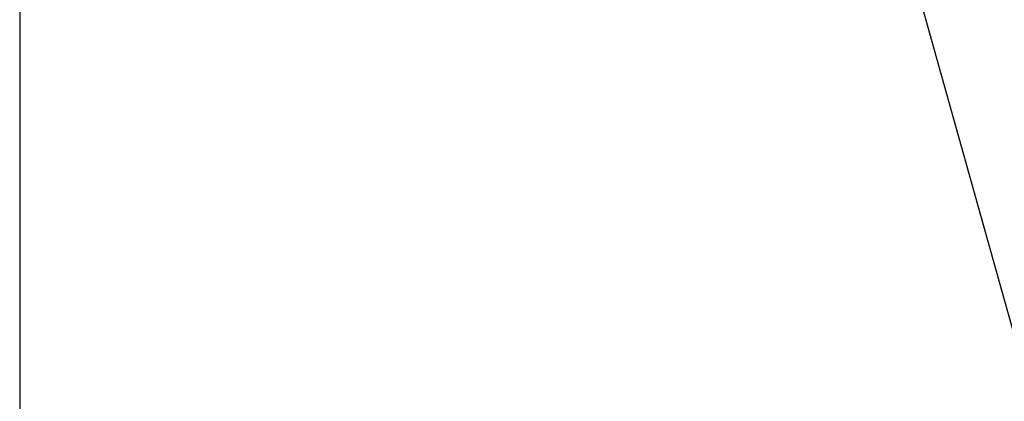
# Paper-space layout 'Wall Base Bracket' of a CAD drawing. Header units: millimetres. Extents: x 245 to 9339, y 492 to 8064.
# Tile 33 of 57: x 463 to 797, y 5814 to 5943. Entities that reach past the tile are written whole.
import ezdxf

# ---------------------------------------------------------------- set-up
doc = ezdxf.new("R2010")
doc.units = ezdxf.units.MM
doc.layers.add('COMPONENT_GEOMETRY', color=7, linetype='Continuous')
doc.styles.add('SLDTEXTSTYLE0', font='TXT', dxfattribs={"width": 0.75})
doc.dimstyles.new('SLDDIMSTYLE0', dxfattribs={"dimtxt": 50, "dimasz": 3.302, "dimexe": 0, "dimexo": 0.0625, "dimgap": 12.5, "dimtad": 0, "dimtih": 1, "dimtoh": 1, "dimdec": 0, "dimrnd": 1e-09, "dimzin": 12, "dimdsep": 46, "dimtxsty": 'SLDTEXTSTYLE0', "dimsah": 1, "dimcen": 0.09, "dimadec": 0, "dimazin": 3, "dimtfac": 1, "dimtdec": 0, "dimtofl": 0, "dimtmove": 0, "dimatfit": 3, "dimfxl": 1, "dimfrac": 2, "dimtolj": 1, "dimtzin": 12, "dimarcsym": 0})

# ---------------------------------------------------------------- blocks, each defined once
blk = doc.blocks.new('_D_20')
at = {"layer": 'COMPONENT_GEOMETRY', "color": 7}
for p, q in [((4544.13, 6062.36), (4544.13, 3865.87)), ((463.18, 5957.36), (463.18, 3865.87)), ((463.18, 3869.04), (2429.77, 3869.04)), ((4544.13, 3869.04), (2577.55, 3869.04))]:
    blk.add_line(p, q, dxfattribs=at)
for points in [[(463.18, 3869.04), (466.49, 3868.53), (466.49, 3869.55)], [(4544.13, 3869.04), (4540.83, 3869.55), (4540.83, 3868.53)]]:
    blk.add_solid(points, dxfattribs=at)
at = {"layer": 'COMPONENT_GEOMETRY', "color": 7, "insert": (2429.77, 3893.81), "char_height": 50, "attachment_point": 1, "style": 'SLDTEXTSTYLE0'}
blk.add_mtext('4081', dxfattribs=at)

psp = doc.layouts.new('Wall Base Bracket')

# ---------------------------------------------------------------- linework, layer by layer
at = {"color": 7, "linetype": 'Continuous', "lineweight": 25}
psp.add_line((746.64, 6029.73), (1130.94, 4654.67), dxfattribs=at)

# ---------------------------------------------------------------- dimensions: what is measured, and where the dimension line sits
at = {"layer": 'COMPONENT_GEOMETRY', "color": 7}
dim = psp.add_linear_dim(base=(4544.13, 3869.04), p1=(463.18, 5958.63), p2=(4544.13, 6063.63), dimstyle='SLDDIMSTYLE0', dxfattribs=at)
dim.commit()
dim.dimension.update_dxf_attribs({"geometry": '_D_20', "text_midpoint": (2503.66, 3869.04), "dimtype": 160})

doc.saveas('drawing.dxf')
